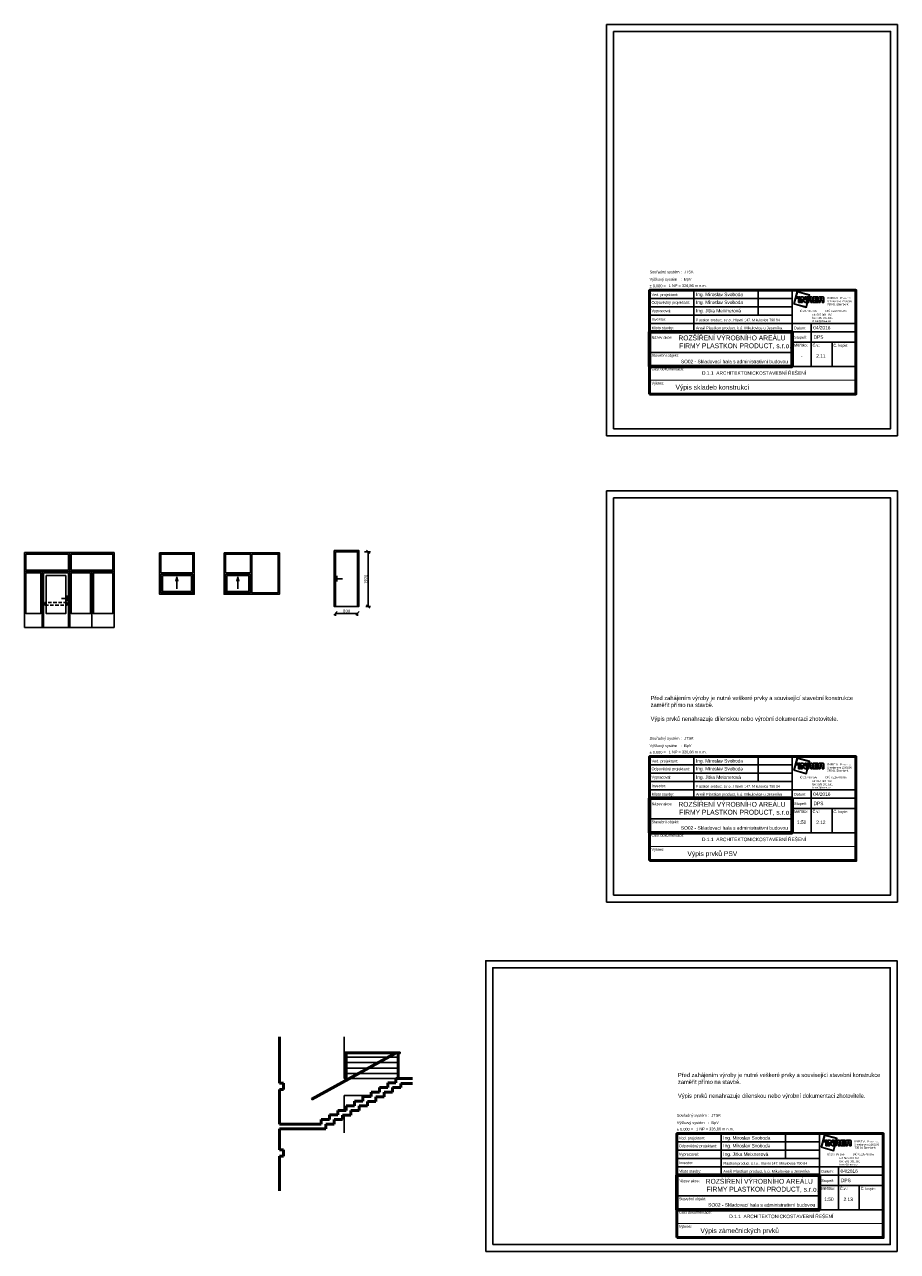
# Model space of a CAD drawing. Header units: millimetres. Extents: x -118752 to 407724, y -73278 to 155058.
# Tile 85 of 256: x -118752 to -87240, y 103053 to 147367. Entities that reach past the tile are written whole.
import ezdxf
from ezdxf.enums import TextEntityAlignment as Align

# ---------------------------------------------------------------- set-up
doc = ezdxf.new("R2010")
doc.units = ezdxf.units.MM
doc.header["$LTSCALE"] = 10
doc.linetypes.add('DASH', pattern=[0.75, 0.5, -0.25])
for name, color, linetype, lineweight in [('CKKOTY', 3, 'Continuous', 25), ('CKSTENY_REZ', 6, 'Continuous', 50), ('CKSTRECHA_PODROVINOU', 7, 'Continuous', 25), ('CKTABULKY', 7, 'Continuous', 25), ('pohledy', 7, 'Continuous', 25)]:
    doc.layers.add(name, color=color, linetype=linetype, lineweight=lineweight)
doc.layers.add('IN_RAZITKO', color=7, linetype='Continuous')
doc.layers.add('IN_TEXT', color=7, linetype='Continuous')
doc.styles.add('ari-rom-uni', font='arial.ttf')
doc.styles.add('Arial', font='arial.ttf', dxfattribs={"width": 0.8})
doc.styles.get("Standard").update_dxf_attribs({"font": 'isocpeur.ttf'})
doc.styles.add('STYLE1', font='arial.ttf')
doc.dimstyles.new('CADKON', dxfattribs={"dimscale": 50, "dimtxt": 2.2, "dimasz": 2.5, "dimexe": 1.8, "dimexo": 5, "dimgap": 0.6, "dimtad": 1, "dimrnd": 1, "dimtxsty": 'Standard', "dimblk1": 'OBLIQUE', "dimblk2": 'OBLIQUE', "dimsah": 1, "dimcen": 2.5, "dimadec": 1, "dimazin": 2, "dimtfac": 1, "dimtdec": 4, "dimtix": 1, "dimtmove": 2, "dimatfit": 3, "dimldrblk": 'OPEN30', "dimfxl": 5, "dimfxlon": 1, "dimtolj": 1, "dimarcsym": 0})

# ---------------------------------------------------------------- blocks, each defined once
blk = doc.blocks.new('_OBLIQUE')
at = {"color": 0, "linetype": 'ByBlock'}
blk.add_line((-0.5, -0.5), (0.5, 0.5), dxfattribs=at)
blk = doc.blocks.new('*D8459')
at = {"layer": 'CKKOTY', "color": 0, "lineweight": -2}
for p, q in [((-107530, 126100), (-107530, 126010)), ((-107530, 126100), (-106730, 126100)), ((-106730, 126100), (-106730, 126010))]:
    blk.add_line(p, q, dxfattribs=at)
at = {"layer": 'Defpoints', "color": 0}
for p in [(-107530, 126350), (-106730, 126350), (-106730, 126100)]:
    blk.add_point(p, dxfattribs=at)
at = {"layer": 'CKKOTY', "color": 0, "lineweight": -2, "xscale": 125, "yscale": 125, "zscale": 125, "rotation": 180}
blk.add_blockref('_OBLIQUE', (-107530, 126100), dxfattribs=at)
at = {"layer": 'CKKOTY', "color": 0, "lineweight": -2, "xscale": 125, "yscale": 125, "zscale": 125}
blk.add_blockref('_OBLIQUE', (-106730, 126100), dxfattribs=at)
at = {"layer": 'CKKOTY', "color": 0, "insert": (-107130, 126185), "char_height": 110, "attachment_point": 5}
blk.add_mtext('\\A1;800', dxfattribs=at)
blk = doc.blocks.new('_Open30')
at = {"color": 0, "lineweight": -2}
for p, q in [((-1, 0.27), (0, 0)), ((0, 0), (-1, -0.27)), ((0, 0), (-1, 0))]:
    blk.add_line(p, q, dxfattribs=at)
blk = doc.blocks.new('*D8460')
at = {"layer": 'CKKOTY', "color": 0, "lineweight": -2}
for p, q in [((-106480, 128320), (-106258, 128320)), ((-106348, 126350), (-106348, 128320)), ((-106430, 126350), (-106258, 126350))]:
    blk.add_line(p, q, dxfattribs=at)
at = {"layer": 'Defpoints', "color": 0}
for p in [(-106730, 128320), (-106348, 128320), (-106680, 126350)]:
    blk.add_point(p, dxfattribs=at)
at = {"layer": 'CKKOTY', "color": 0, "lineweight": -2, "xscale": 125, "yscale": 125, "zscale": 125}
for p, rotation in [((-106348, 128320), 90), ((-106348, 126350), 270)]:
    blk.add_blockref('_OBLIQUE', p, dxfattribs=dict(at, rotation=rotation))
at = {"layer": 'CKKOTY', "color": 0, "insert": (-106433, 127335), "char_height": 110, "attachment_point": 5, "rotation": 90}
blk.add_mtext('\\A1;1970', dxfattribs=at)
blk = doc.blocks.new('INREA RAZÍTKO')
at = {"layer": 'IN_RAZITKO'}
blk.add_hatch(color=256, dxfattribs=at).paths.add_polyline_path([(-3.869, 7.655), (-3.904, 7.527), (-3.878, 7.527), (-3.839, 7.673), (-4.74, 7.912), (-4.978, 7.018), (-4.08, 6.768), (-3.993, 7.115), (-4.019, 7.115), (-4.098, 6.799), (-4.947, 7.035), (-4.722, 7.882)])
h = blk.add_hatch(color=256, dxfattribs=at)
h.paths.add_polyline_path([(-4.687, 7.527), (-4.792, 7.527), (-4.792, 7.423), (-4.687, 7.423)])
h.paths.add_polyline_path([(-4.527, 7.526), (-4.642, 7.526), (-4.642, 7.115), (-4.527, 7.115)])
h.paths.add_polyline_path([(-4.317, 7.527), (-4.468, 7.527), (-4.468, 7.115), (-4.349, 7.115), (-4.349, 7.381), (-4.189, 7.115), (-4.07, 7.115), (-4.07, 7.527), (-4.189, 7.527), (-4.189, 7.315)])
h.paths.add_polyline_path([(-3.913, 7.527), (-4.023, 7.527), (-4.023, 7.115)])
h.paths.add_polyline_path([(-3.708, 7.527), (-3.877, 7.527), (-3.987, 7.115), (-3.894, 7.115), (-3.894, 7.277), (-3.757, 7.277), (-3.757, 7.115), (-3.638, 7.115), (-3.638, 7.257, 0.414214), (-3.708, 7.327, 0.414214), (-3.638, 7.397), (-3.638, 7.457, 0.414214)])
h.paths.add_polyline_path([(-3.757, 7.419), (-3.757, 7.362), (-3.894, 7.362), (-3.894, 7.419)], flags=16)
h.paths.add_polyline_path([(-3.253, 7.527), (-3.588, 7.527), (-3.588, 7.115), (-3.253, 7.115), (-3.253, 7.225), (-3.465, 7.225), (-3.465, 7.287), (-3.253, 7.287), (-3.253, 7.366), (-3.465, 7.366), (-3.465, 7.421), (-3.253, 7.421)])
h.paths.add_polyline_path([(-2.877, 7.527), (-3.131, 7.527, 0.414214), (-3.201, 7.457), (-3.201, 7.115), (-3.081, 7.115), (-3.081, 7.293), (-2.931, 7.293), (-2.931, 7.115), (-2.807, 7.115), (-2.807, 7.457, 0.414214)])
h.paths.add_polyline_path([(-2.931, 7.421), (-2.931, 7.362), (-3.081, 7.362), (-3.081, 7.421)], flags=16)
at = {"layer": 'IN_RAZITKO', "color": 7}
for p, q in [((-12.195, 8.005), (-12.195, 5.005)), ((-7.564, 8.005), (-7.564, 6.205)), ((-5.108, 2.651), (-5.108, 8.005)), ((-15.395, 7.405), (-5.108, 7.405)), ((-15.395, 6.805), (-5.108, 6.805)), ((-15.395, 6.205), (-5.108, 6.205)), ((-15.395, 5.605), (-5.108, 5.605)), ((-5.108, 5.605), (-0.505, 5.605)), ((-3.727, 5.605), (-3.727, 2.505)), ((-5.108, 5.005), (-0.505, 5.005)), ((-5.108, 4.255), (-0.505, 4.255)), ((-2.225, 4.258), (-2.225, 2.505)), ((-15.395, 3.505), (-5.108, 3.505))]:
    blk.add_line(p, q, dxfattribs=at)
at = {"layer": 'IN_RAZITKO'}
for p, q in [((-4.468, 7.527), (-4.317, 7.527)), ((-4.468, 7.527), (-4.468, 7.115)), ((-4.468, 7.115), (-4.349, 7.115)), ((-4.349, 7.115), (-4.349, 7.381)), ((-4.349, 7.381), (-4.189, 7.115)), ((-4.317, 7.527), (-4.189, 7.315)), ((-4.189, 7.315), (-4.189, 7.527)), ((-4.189, 7.527), (-4.07, 7.527)), ((-4.189, 7.115), (-4.07, 7.115)), ((-4.07, 7.115), (-4.07, 7.527)), ((-4.023, 7.115), (-4.023, 7.527)), ((-3.913, 7.527), (-4.023, 7.115)), ((-4.023, 7.527), (-3.913, 7.527)), ((-3.993, 7.115), (-4.019, 7.115)), ((-3.877, 7.527), (-3.987, 7.115)), ((-3.987, 7.115), (-3.894, 7.115)), ((-3.878, 7.527), (-3.904, 7.527)), ((-3.894, 7.362), (-3.894, 7.419)), ((-3.757, 7.419), (-3.894, 7.419)), ((-3.757, 7.362), (-3.894, 7.362)), ((-3.894, 7.115), (-3.894, 7.277)), ((-3.894, 7.277), (-3.757, 7.277)), ((-3.877, 7.527), (-3.708, 7.527)), ((-3.757, 7.362), (-3.757, 7.419)), ((-3.757, 7.277), (-3.757, 7.115)), ((-3.757, 7.115), (-3.638, 7.115)), ((-3.638, 7.397), (-3.638, 7.457)), ((-3.638, 7.257), (-3.638, 7.115)), ((-3.588, 7.527), (-3.588, 7.115)), ((-3.588, 7.527), (-3.253, 7.527)), ((-3.588, 7.115), (-3.253, 7.115)), ((-3.253, 7.421), (-3.465, 7.421)), ((-3.465, 7.421), (-3.465, 7.366)), ((-3.253, 7.366), (-3.465, 7.366)), ((-3.253, 7.287), (-3.465, 7.287)), ((-3.465, 7.287), (-3.465, 7.225)), ((-3.465, 7.225), (-3.253, 7.225)), ((-3.253, 7.527), (-3.253, 7.421)), ((-3.253, 7.421), (-3.253, 7.527)), ((-3.253, 7.366), (-3.253, 7.287)), ((-3.253, 7.225), (-3.253, 7.115)), ((-3.201, 7.115), (-3.201, 7.457)), ((-3.201, 7.115), (-3.081, 7.115)), ((-3.131, 7.527), (-2.877, 7.527)), ((-2.931, 7.421), (-3.081, 7.421)), ((-3.081, 7.421), (-3.081, 7.362)), ((-3.081, 7.362), (-2.931, 7.362)), ((-2.931, 7.293), (-3.081, 7.293)), ((-3.081, 7.293), (-3.081, 7.115)), ((-2.931, 7.362), (-2.931, 7.421)), ((-2.931, 7.115), (-2.931, 7.293)), ((-2.931, 7.115), (-2.807, 7.115)), ((-2.807, 7.115), (-2.807, 7.457)), ((-5.108, 2.505), (-0.505, 2.505))]:
    blk.add_line(p, q, dxfattribs=at)
at = {"layer": 'IN_RAZITKO', "lineweight": 50}
for points in [[(-15.4, 0.5), (-0.5, 0.5), (-0.5, 8.01), (-15.4, 8.01)], [(-15.395, 0.505), (-0.505, 0.505), (-0.505, 8.005), (-15.395, 8.005)]]:
    blk.add_lwpolyline(points, close=True, dxfattribs=at)
at = {"layer": 'IN_RAZITKO'}
for points in [[(-3.878, 7.527), (-3.839, 7.673), (-4.74, 7.912), (-4.978, 7.018), (-4.08, 6.768), (-3.993, 7.115)], [(-3.904, 7.527), (-3.869, 7.655), (-4.722, 7.882), (-4.947, 7.035), (-4.098, 6.799), (-4.019, 7.115)]]:
    blk.add_lwpolyline(points, dxfattribs=at)
for points in [[(-4.792, 7.423), (-4.687, 7.423), (-4.687, 7.527), (-4.792, 7.527)], [(-4.642, 7.115), (-4.527, 7.115), (-4.527, 7.526), (-4.642, 7.526)]]:
    blk.add_lwpolyline(points, close=True, dxfattribs=at)
at = {"layer": 'IN_RAZITKO', "lineweight": 60}
blk.add_lwpolyline([(-15.395, 2.505), (-5.108, 2.505), (-5.108, 5.005), (-15.395, 5.005)], close=True, dxfattribs=at)
at = {"layer": 'IN_RAZITKO'}
blk.add_lwpolyline([(-15.395, 0.505, 0.075, 0.075, 0), (-0.505, 0.505, 0.075, 0.075, 0), (-0.505, 1.505, 0.075, 0.075, 0), (-15.395, 1.505, 0.075, 0.075, 0)], format="xyseb", close=True, dxfattribs=at)
for centre, start, end in [((-3.708, 7.457), 0, 90), ((-3.708, 7.397), 270, 360), ((-3.708, 7.257), 360, 90), ((-3.131, 7.457), 90, 180), ((-2.877, 7.457), 0, 90)]:
    blk.add_arc(centre, 0.07, start, end, dxfattribs=at)
at = {"layer": 'IN_RAZITKO', "style": 'Arial'}
for s, p in [('Výškový systém   :', (-15.4, 8.901)), ('Souřadný systém :', (-15.4, 9.432)), ('± 0,000 =', (-15.4, 8.423))]:
    blk.add_text(s, height=0.2, dxfattribs=at).set_placement(p, align=Align.TOP_LEFT)
at = {"layer": 'IN_RAZITKO', "color": 3, "style": 'Arial'}
for s, p in [('JTSK', (-12.9, 9.432)), ('BpV', (-12.9, 8.901))]:
    blk.add_text(s, height=0.2, dxfattribs=at).set_placement(p, align=Align.TOP_LEFT)
at = {"layer": 'IN_RAZITKO', "color": 7, "style": 'ari-rom-uni', "width": 0.9}
for s, p in [('Ved. projektant:', (-15.255, 7.584)), ('Odpovědný projektant:', (-15.255, 7.022)), ('Vypracoval:', (-15.255, 6.422)), ('Investor:', (-15.255, 5.801)), ('Místo stavby:', (-15.255, 5.193)), ('Datum:', (-4.968, 5.182)), ('Název akce:', (-15.255, 4.497)), ('Stupeň:', (-4.968, 4.509)), ('Měřítko:', (-4.968, 3.94)), ('Č.v.:', (-3.627, 3.94)), ('Č. kopie:', (-2.125, 3.927)), ('Stavební objekt:', (-15.255, 3.197)), ('Část dokumentace:', (-15.255, 2.225)), ('Výkres:', (-15.255, 1.196))]:
    blk.add_text(s, height=0.2, dxfattribs=at).set_placement(p)
at = {"layer": 'IN_RAZITKO', "style": 'ari-rom-uni'}
for s, p in [('Smetanova 2263/66', (-2.575, 7.103)), ('785 01 Šternberk', (-2.575, 6.877)), ('                 Pro s.r.o.', (-2.575, 7.329)), ('IČ 267 83 355           DIČ CZ26783355', (-4.556, 6.404)), ('tel: 585 001 160', (-3.657, 6.122)), ('fax: 585 001 161', (-3.657, 5.896)), ('inrea@inrea.cz', (-3.657, 5.67))]:
    blk.add_text(s, height=0.1425, dxfattribs=at).set_placement(p, align=Align.BOTTOM_LEFT)
at = {"layer": 'IN_RAZITKO', "style": 'ari-rom-uni', "width": 1.3}
blk.add_text('INREA', height=0.1425, dxfattribs=at).set_placement((-2.575, 7.331), align=Align.BOTTOM_LEFT)
at = {"layer": 'IN_RAZITKO', "color": 3, "style": 'Arial'}
blk.add_attdef('NULA', (-14.012, 8.227), '', height=0.2, dxfattribs=at)
at = {"layer": 'IN_RAZITKO', "style": 'ari-rom-uni', "width": 0.9, "flags": 12}
for tag, p, height in [('VEDOUCÍ-PROJEKTANT', (-12.053, 7.553), 0.25), ('ODPOVĚDNÝ-PROJEKTANT', (-12.053, 6.964), 0.25), ('VYPRACOVAL', (-12.053, 6.363), 0.25), ('INVESTOR', (-12.053, 5.774), 0.2), ('MÍSTO', (-12.053, 5.149), 0.25), ('DATUM', (-3.585, 5.185), 0.25), ('STUPEŇ', (-3.556, 4.468), 0.25)]:
    blk.add_attdef(tag, p, '', height=height, dxfattribs=at)
at = {"layer": 'IN_RAZITKO', "style": 'ari-rom-uni', "flags": 12}
for tag, height, width, p in [('NÁZEV-1', 0.35, 0.95, (-10.252, 4.438)), ('NÁZEV-2', 0.35, 0.95, (-10.252, 3.876)), ('MĚŘ', 0.25, 0.9, (-4.422, 3.031)), ('ČV', 0.25, 0.9, (-3.034, 3.031)), ('VÝKRES', 0.35, 0.95, (-10.299, 0.801))]:
    blk.add_attdef(tag, text='', height=height, dxfattribs=dict(at, width=width)).set_placement(p, align=Align.CENTER)
at = {"layer": 'IN_RAZITKO', "style": 'ari-rom-uni'}
for tag, p in [('OBJEKT', (-11.248, 2.85)), ('DOKUMENTACE', (-11.26, 1.842))]:
    blk.add_attdef(tag, p, '', height=0.25, dxfattribs=at)

msp = doc.modelspace()

# ---------------------------------------------------------------- linework, layer by layer
at = {"layer": 'CKSTENY_REZ'}
for p, q in [((-109543.167, 109135.229), (-109543.167, 110800.007)), ((-109543.167, 109135.229), (-109398.167, 109135.229)), ((-109398.167, 109135.229), (-109398.167, 108905.229)), ((-104744.723, 109305.229), (-105343.167, 109305.229)), ((-104743.167, 109115.229), (-105173.167, 109115.229)), ((-109543.167, 107655.229), (-109543.167, 108905.229)), ((-109398.167, 108905.229), (-109543.167, 108905.229)), ((-107873.167, 107485.229), (-109543.167, 107485.229)), ((-109543.167, 106728.803), (-109543.167, 107485.229)), ((-109543.167, 106728.803), (-109398.167, 106728.803)), ((-109543.167, 105248.803), (-109543.167, 106498.803)), ((-109398.167, 106498.803), (-109543.167, 106498.803)), ((-109398.167, 106728.803), (-109398.167, 106498.803))]:
    msp.add_line(p, q, dxfattribs=at)
for points in [[(-105343.167, 109140.229), (-105643.167, 109140.229)], [(-105643.167, 109140.229), (-105643.167, 108975.229)], [(-105343.167, 109305.229), (-105343.167, 109140.229)], [(-105173.167, 109115.229), (-105173.167, 108970.229)], [(-106243.167, 108645.229), (-106543.167, 108645.229)], [(-106543.167, 108645.229), (-106543.167, 108480.229)], [(-105943.167, 108810.229), (-106243.167, 108810.229)], [(-106243.167, 108810.229), (-106243.167, 108645.229)], [(-105773.167, 108640.229), (-106073.167, 108640.229)], [(-106073.167, 108640.229), (-106073.167, 108475.229)], [(-105643.167, 108975.229), (-105943.167, 108975.229)], [(-105943.167, 108975.229), (-105943.167, 108810.229)], [(-105473.167, 108805.229), (-105773.167, 108805.229)], [(-105773.167, 108805.229), (-105773.167, 108640.229)], [(-105173.167, 108970.229), (-105473.167, 108970.229)], [(-105473.167, 108970.229), (-105473.167, 108805.229)], [(-107143.167, 108150.229), (-107443.167, 108150.229)], [(-107443.167, 108150.229), (-107443.167, 107985.229)], [(-106843.167, 108315.229), (-107143.167, 108315.229)], [(-107143.167, 108315.229), (-107143.167, 108150.229)], [(-106673.167, 108145.229), (-106973.167, 108145.229)], [(-106973.167, 108145.229), (-106973.167, 107980.229)], [(-106843.167, 108480.229), (-106843.167, 108315.229)], [(-106543.167, 108480.229), (-106843.167, 108480.229)], [(-106373.167, 108310.229), (-106673.167, 108310.229)], [(-106673.167, 108310.229), (-106673.167, 108145.229)], [(-106073.167, 108475.229), (-106373.167, 108475.229)], [(-106373.167, 108475.229), (-106373.167, 108310.229)], [(-107743.167, 107820.229), (-108043.167, 107820.229)], [(-108043.167, 107820.229), (-108043.167, 107655.229)], [(-107443.167, 107985.229), (-107743.167, 107985.229)], [(-107743.167, 107985.229), (-107743.167, 107820.229)], [(-107273.167, 107815.229), (-107573.167, 107815.229)], [(-107573.167, 107815.229), (-107573.167, 107650.229)], [(-106973.167, 107980.229), (-107273.167, 107980.229)], [(-107273.167, 107980.229), (-107273.167, 107815.229)], [(-108043.167, 107655.229), (-109543.167, 107655.229)], [(-107573.167, 107650.229), (-107873.167, 107650.229)], [(-107873.167, 107650.229), (-107873.167, 107485.229)]]:
    msp.add_lwpolyline(points, dxfattribs=at)
at = {"layer": 'CKSTRECHA_PODROVINOU'}
for p, q in [((-113251.436, 127414.134), (-113285.631, 127260.193)), ((-113251.436, 126990.941), (-113251.436, 127414.134)), ((-113251.436, 127414.134), (-113217.241, 127260.193)), ((-111050.895, 127414.134), (-111085.09, 127260.193)), ((-111050.895, 126990.941), (-111050.895, 127414.134)), ((-111050.895, 127414.134), (-111016.7, 127260.193))]:
    msp.add_line(p, q, dxfattribs=at)
at = {"layer": 'CKTABULKY'}
for p, q in [((-108393.167, 108577.729), (-105343.167, 110255.229)), ((-108369.071, 108533.919), (-105330.324, 110205.229)), ((-108393.167, 108577.729), (-108369.071, 108533.919))]:
    msp.add_line(p, q, dxfattribs=at)
at = {"layer": 'Defpoints'}
for points in [[(-97739.662, 147367.413), (-87239.662, 147367.413), (-87239.662, 132517.413), (-97739.662, 132517.413)], [(-97739.662, 130522.004), (-87239.662, 130522.004), (-87239.662, 115672.004), (-97739.662, 115672.004)], [(-102101.152, 103053.282), (-102101.152, 113553.282), (-87251.152, 113553.282), (-87251.152, 103053.282)]]:
    msp.add_lwpolyline(points, close=True, dxfattribs=at)
at = {"layer": 'pohledy'}
for p, q in [((-117117.397, 127612.716), (-117117.397, 128292.716)), ((-118752.397, 127612.716), (-115517.397, 127612.716)), ((-113826.436, 127567.033), (-112676.436, 127567.033)), ((-113826.436, 127517.033), (-112676.436, 127517.033)), ((-111500.895, 127567.033), (-110600.895, 127567.033)), ((-111500.895, 127517.033), (-110600.895, 127517.033)), ((-107479.996, 127450.307), (-107479.996, 127250.307)), ((-107479.996, 127350.307), (-107279.996, 127350.307)), ((-117217.397, 126742.716), (-117217.397, 126542.716)), ((-117217.397, 126642.716), (-117417.397, 126642.716)), ((-107218.167, 109305.229), (-107218.167, 110800.007)), ((-105193.167, 110255.229), (-107218.167, 110255.229)), ((-105434.076, 110205.229), (-107218.167, 110205.229)), ((-107168.167, 109305.229), (-107168.167, 110205.229)), ((-105669.646, 110075.666), (-107168.167, 110075.666)), ((-107118.167, 109305.229), (-107118.167, 110205.229)), ((-105243.167, 110075.666), (-105565.894, 110075.666)), ((-105343.167, 110255.229), (-105193.167, 110255.229)), ((-105343.167, 110255.229), (-105330.324, 110205.229)), ((-105193.167, 110205.229), (-105330.324, 110205.229)), ((-105193.167, 110205.229), (-105330.324, 110205.229)), ((-105293.167, 109305.229), (-105293.167, 110205.229)), ((-105243.167, 109305.229), (-105243.167, 110205.229)), ((-105193.167, 110255.229), (-105193.167, 110205.229)), ((-105193.167, 110255.229), (-105193.167, 110205.229)), ((-106033.283, 109875.666), (-107168.167, 109875.666)), ((-106396.919, 109675.666), (-107168.167, 109675.666)), ((-106760.555, 109475.666), (-107168.167, 109475.666)), ((-105243.167, 109475.666), (-106656.804, 109475.666)), ((-105243.167, 109675.666), (-106293.167, 109675.666)), ((-105243.167, 109875.666), (-105929.531, 109875.666)), ((-107070.44, 109305.229), (-107218.167, 109305.229)), ((-105343.167, 109305.229), (-106966.688, 109305.229)), ((-106243.167, 108685.229), (-107218.167, 108685.229)), ((-107218.167, 108150.229), (-107218.167, 108685.229)), ((-107218.167, 107333.111), (-107218.167, 107980.229))]:
    msp.add_line(p, q, dxfattribs=at)
for points in [[(-97489.662, 147117.413), (-87489.662, 147117.413), (-87489.662, 132767.413), (-97489.662, 132767.413)], [(-97489.662, 130272.004), (-87489.662, 130272.004), (-87489.662, 115922.004), (-97489.662, 115922.004)], [(-115517.397, 125592.716), (-118752.397, 125592.716), (-118752.397, 128292.716), (-115517.397, 128292.716)], [(-118752.397, 128292.716), (-117117.397, 128292.716), (-117117.397, 127612.716), (-118752.397, 127612.716)], [(-118702.397, 128242.716), (-117167.397, 128242.716), (-117167.397, 127662.716), (-118702.397, 127662.716)], [(-117117.397, 128292.716), (-115517.397, 128292.716), (-115517.397, 127612.716), (-117117.397, 127612.716)], [(-117067.397, 128242.716), (-115567.397, 128242.716), (-115567.397, 127662.716), (-117067.397, 127662.716)], [(-113876.436, 128292.033), (-112626.436, 128292.033), (-112626.436, 126792.033), (-113876.436, 126792.033)], [(-111550.895, 128292.033), (-109550.895, 128292.033), (-109550.895, 126792.033), (-111550.895, 126792.033)], [(-110550.895, 128242.033), (-109600.895, 128242.033), (-109600.895, 126842.033), (-110550.895, 126842.033)], [(-107579.996, 128370.307), (-106679.996, 128370.307), (-106679.996, 126350.307), (-107579.996, 126350.307)], [(-107529.996, 128320.307), (-106729.996, 128320.307), (-106729.996, 126350.307), (-107529.996, 126350.307)], [(-118167.397, 127562.716), (-118702.397, 127562.716), (-118702.397, 126092.716), (-118167.397, 126092.716)], [(-118117.397, 125592.716), (-117117.397, 125592.716), (-117117.397, 127612.716), (-118117.397, 127612.716)], [(-118067.397, 125592.716), (-117167.397, 125592.716), (-117167.397, 127562.716), (-118067.397, 127562.716)], [(-116367.397, 127562.716), (-117067.397, 127562.716), (-117067.397, 126092.716), (-116367.397, 126092.716)], [(-115517.397, 127612.716), (-116317.397, 127612.716), (-116317.397, 125592.716), (-115517.397, 125592.716)], [(-115567.397, 127562.716), (-116267.397, 127562.716), (-116267.397, 126092.716), (-115567.397, 126092.716)], [(-113776.436, 127467.033), (-112726.436, 127467.033), (-112726.436, 126892.033), (-113776.436, 126892.033)], [(-111450.895, 127467.033), (-110650.895, 127467.033), (-110650.895, 126892.033), (-111450.895, 126892.033)], [(-101851.152, 103303.282), (-101851.152, 113303.282), (-87501.152, 113303.282), (-87501.152, 103303.282)]]:
    msp.add_lwpolyline(points, close=True, dxfattribs=at)
for points in [[(-113826.436, 127567.033), (-113826.436, 128242.033), (-112676.436, 128242.033), (-112676.436, 127567.033)], [(-111500.895, 127567.033), (-111500.895, 128242.033), (-110600.895, 128242.033), (-110600.895, 127567.033)], [(-117267.397, 126492.716), (-117267.397, 127462.716), (-117967.397, 127462.716), (-117967.397, 126492.716)], [(-112676.436, 127517.033), (-112676.436, 126842.033), (-113826.436, 126842.033), (-113826.436, 127517.033)], [(-110600.895, 127517.033), (-110600.895, 126842.033), (-111500.895, 126842.033), (-111500.895, 127517.033)], [(-117967.397, 126492.716), (-117967.397, 126092.716), (-117267.397, 126092.716), (-117267.397, 126492.716)]]:
    msp.add_lwpolyline(points, dxfattribs=at)
at = {"layer": 'pohledy', "linetype": 'DASH', "ltscale": 25}
msp.add_lwpolyline([(-118017.397, 126392.716), (-117217.397, 126392.716), (-117217.397, 126492.716), (-118017.397, 126492.716)], close=True, dxfattribs=at)

# ---------------------------------------------------------------- block references
ref = msp.add_blockref('INREA RAZÍTKO', (-88489.662, 133767.413), dxfattribs=dict(xscale=500.0000000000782, yscale=500.0000000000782, zscale=500.0000000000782))
ref.add_attrib('VEDOUCÍ-PROJEKTANT', 'Ing. Miroslav Svoboda', (-94513.562, 137556.726), dxfattribs={"layer": 'IN_RAZITKO', "height": 125, "style": 'ari-rom-uni', "width": 0.9})
ref.add_attrib('ODPOVĚDNÝ-PROJEKTANT', 'Ing. Miroslav Svoboda', (-94513.562, 137270.849), dxfattribs={"layer": 'IN_RAZITKO', "height": 125, "style": 'ari-rom-uni', "width": 0.9})
ref.add_attrib('VYPRACOVAL', 'Ing. Jitka Meixnerová', (-94513.562, 136967.324), dxfattribs={"layer": 'IN_RAZITKO', "height": 125, "style": 'ari-rom-uni', "width": 0.9})
ref.add_attrib('INVESTOR', 'Plastkon product, s.r.o., Hlavní 147, Mikulovice 790 84', (-94513.562, 136651.583), dxfattribs={"layer": 'IN_RAZITKO', "height": 90, "style": 'ari-rom-uni', "width": 0.8})
ref.add_attrib('MÍSTO', 'Areál Plastkon product, k.ú. Mikulovice u Jeseníka', (-94513.562, 136358.237), dxfattribs={"layer": 'IN_RAZITKO', "height": 100, "style": 'ari-rom-uni'})
ref.add_attrib('NÁZEV-1', 'ROZŠÍŘENÍ VÝROBNÍHO AREÁLU ', dxfattribs={"layer": 'IN_RAZITKO', "height": 175, "style": 'ari-rom-uni', "width": 0.95}).set_placement((-93179.739, 135961.147), align=Align.CENTER)
ref.add_attrib('NÁZEV-2', 'FIRMY PLASTKON PRODUCT, s.r.o.', dxfattribs={"layer": 'IN_RAZITKO', "height": 175, "style": 'ari-rom-uni', "width": 0.95}).set_placement((-93096.33, 135676.828), align=Align.CENTER)
ref.add_attrib('VÝKRES', 'Výpis skladeb konstrukcí', dxfattribs={"layer": 'IN_RAZITKO', "height": 175, "style": 'ari-rom-uni', "width": 0.95}).set_placement((-93922.08, 134180.62), align=Align.CENTER)
ref.add_attrib('DATUM', '04/2016', (-90279.567, 136354.701), dxfattribs={"layer": 'IN_RAZITKO', "height": 125, "style": 'ari-rom-uni', "width": 0.9})
ref.add_attrib('DOKUMENTACE', '      D.1.1  ARCHITEKTONICKOSTAVEBNÍ ŘEŠENÍ', (-94587.024, 134717.855), dxfattribs={"layer": 'IN_RAZITKO', "height": 125, "style": 'ari-rom-uni'})
ref.add_attrib('MĚŘ', '-', dxfattribs={"layer": 'IN_RAZITKO', "height": 125, "style": 'ari-rom-uni', "width": 0.9}).set_placement((-90698.135, 135340.475), align=Align.CENTER)
ref.add_attrib('ČV', '2.11', dxfattribs={"layer": 'IN_RAZITKO', "height": 125, "style": 'ari-rom-uni', "width": 0.9}).set_placement((-90004.043, 135334.536), align=Align.CENTER)
ref.add_attrib('STUPEŇ', 'DPS', (-90265.031, 136017.524), dxfattribs={"layer": 'IN_RAZITKO', "height": 125, "style": 'ari-rom-uni', "width": 0.9})
ref.add_attrib('OBJEKT', 'SO02 - Skladovací hala s administrativní budovou', (-95058.103, 135133.477), dxfattribs={"layer": 'IN_RAZITKO', "height": 125, "style": 'ari-rom-uni'})
ref.add_attrib('NULA', '1 NP = 326,86 m n.m.', (-95493.132, 137885.751), dxfattribs={"layer": 'IN_RAZITKO', "color": 3, "height": 100, "style": 'Arial'})
ref = msp.add_blockref('INREA RAZÍTKO', (-88489.662, 116922.004), dxfattribs=dict(xscale=500.0000000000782, yscale=500.0000000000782, zscale=500.0000000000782))
ref.add_attrib('VEDOUCÍ-PROJEKTANT', 'Ing. Miroslav Svoboda', (-94513.562, 120711.317), dxfattribs={"layer": 'IN_RAZITKO', "height": 125, "style": 'ari-rom-uni', "width": 0.9})
ref.add_attrib('ODPOVĚDNÝ-PROJEKTANT', 'Ing. Miroslav Svoboda', (-94513.562, 120425.44), dxfattribs={"layer": 'IN_RAZITKO', "height": 125, "style": 'ari-rom-uni', "width": 0.9})
ref.add_attrib('VYPRACOVAL', 'Ing. Jitka Meixnerová', (-94513.562, 120121.916), dxfattribs={"layer": 'IN_RAZITKO', "height": 125, "style": 'ari-rom-uni', "width": 0.9})
ref.add_attrib('INVESTOR', 'Plastkon product, s.r.o., Hlavní 147, Mikulovice 790 84', (-94513.562, 119806.175), dxfattribs={"layer": 'IN_RAZITKO', "height": 90, "style": 'ari-rom-uni', "width": 0.8})
ref.add_attrib('MÍSTO', 'Areál Plastkon product, k.ú. Mikulovice u Jeseníka', (-94513.562, 119512.829), dxfattribs={"layer": 'IN_RAZITKO', "height": 100, "style": 'ari-rom-uni'})
ref.add_attrib('NÁZEV-1', 'ROZŠÍŘENÍ VÝROBNÍHO AREÁLU ', dxfattribs={"layer": 'IN_RAZITKO', "height": 175, "style": 'ari-rom-uni', "width": 0.95}).set_placement((-93179.739, 119115.738), align=Align.CENTER)
ref.add_attrib('NÁZEV-2', 'FIRMY PLASTKON PRODUCT, s.r.o.', dxfattribs={"layer": 'IN_RAZITKO', "height": 175, "style": 'ari-rom-uni', "width": 0.95}).set_placement((-93096.33, 118831.419), align=Align.CENTER)
ref.add_attrib('VÝKRES', 'Výpis prvků PSV', dxfattribs={"layer": 'IN_RAZITKO', "height": 175, "style": 'ari-rom-uni', "width": 0.95}).set_placement((-93922.08, 117335.211), align=Align.CENTER)
ref.add_attrib('DATUM', '04/2016', (-90279.567, 119509.292), dxfattribs={"layer": 'IN_RAZITKO', "height": 125, "style": 'ari-rom-uni', "width": 0.9})
ref.add_attrib('DOKUMENTACE', '      D.1.1  ARCHITEKTONICKOSTAVEBNÍ ŘEŠENÍ', (-94587.024, 117872.447), dxfattribs={"layer": 'IN_RAZITKO', "height": 125, "style": 'ari-rom-uni'})
ref.add_attrib('MĚŘ', '1:50', dxfattribs={"layer": 'IN_RAZITKO', "height": 125, "style": 'ari-rom-uni', "width": 0.9}).set_placement((-90698.135, 118495.066), align=Align.CENTER)
ref.add_attrib('ČV', '2.12', dxfattribs={"layer": 'IN_RAZITKO', "height": 125, "style": 'ari-rom-uni', "width": 0.9}).set_placement((-90004.043, 118489.127), align=Align.CENTER)
ref.add_attrib('STUPEŇ', 'DPS', (-90265.031, 119172.116), dxfattribs={"layer": 'IN_RAZITKO', "height": 125, "style": 'ari-rom-uni', "width": 0.9})
ref.add_attrib('OBJEKT', 'SO02 - Skladovací hala s administrativní budovou', (-95058.103, 118288.069), dxfattribs={"layer": 'IN_RAZITKO', "height": 125, "style": 'ari-rom-uni'})
ref.add_attrib('NULA', '1 NP = 326,86 m n.m.', (-95493.132, 121040.342), dxfattribs={"layer": 'IN_RAZITKO', "color": 3, "height": 100, "style": 'Arial'})
ref = msp.add_blockref('INREA RAZÍTKO', (-87503.652, 103305.782), dxfattribs=dict(xscale=500.0000000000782, yscale=500.0000000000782, zscale=500.0000000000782))
ref.add_attrib('VEDOUCÍ-PROJEKTANT', 'Ing. Miroslav Svoboda', (-93527.552, 107095.095), dxfattribs={"layer": 'IN_RAZITKO', "height": 125, "style": 'ari-rom-uni', "width": 0.9})
ref.add_attrib('ODPOVĚDNÝ-PROJEKTANT', 'Ing. Miroslav Svoboda', (-93527.552, 106809.218), dxfattribs={"layer": 'IN_RAZITKO', "height": 125, "style": 'ari-rom-uni', "width": 0.9})
ref.add_attrib('VYPRACOVAL', 'Ing. Jitka Meixnerová', (-93527.552, 106505.693), dxfattribs={"layer": 'IN_RAZITKO', "height": 125, "style": 'ari-rom-uni', "width": 0.9})
ref.add_attrib('INVESTOR', 'Plastkon product, s.r.o., Hlavní 147, Mikulovice 790 84', (-93527.552, 106189.952), dxfattribs={"layer": 'IN_RAZITKO', "height": 90, "style": 'ari-rom-uni', "width": 0.8})
ref.add_attrib('MÍSTO', 'Areál Plastkon product, k.ú. Mikulovice u Jeseníka', (-93527.552, 105896.606), dxfattribs={"layer": 'IN_RAZITKO', "height": 100, "style": 'ari-rom-uni'})
ref.add_attrib('NÁZEV-1', 'ROZŠÍŘENÍ VÝROBNÍHO AREÁLU ', dxfattribs={"layer": 'IN_RAZITKO', "height": 175, "style": 'ari-rom-uni', "width": 0.95}).set_placement((-92193.729, 105499.516), align=Align.CENTER)
ref.add_attrib('NÁZEV-2', 'FIRMY PLASTKON PRODUCT, s.r.o.', dxfattribs={"layer": 'IN_RAZITKO', "height": 175, "style": 'ari-rom-uni', "width": 0.95}).set_placement((-92110.32, 105215.197), align=Align.CENTER)
ref.add_attrib('VÝKRES', 'Výpis zámečnických prvků', dxfattribs={"layer": 'IN_RAZITKO', "height": 175, "style": 'ari-rom-uni', "width": 0.95}).set_placement((-92936.07, 103718.989), align=Align.CENTER)
ref.add_attrib('DATUM', '04/2016', (-89293.557, 105893.07), dxfattribs={"layer": 'IN_RAZITKO', "height": 125, "style": 'ari-rom-uni', "width": 0.9})
ref.add_attrib('DOKUMENTACE', '      D.1.1  ARCHITEKTONICKOSTAVEBNÍ ŘEŠENÍ', (-93601.013, 104256.224), dxfattribs={"layer": 'IN_RAZITKO', "height": 125, "style": 'ari-rom-uni'})
ref.add_attrib('MĚŘ', '1:50', dxfattribs={"layer": 'IN_RAZITKO', "height": 125, "style": 'ari-rom-uni', "width": 0.9}).set_placement((-89712.125, 104878.844), align=Align.CENTER)
ref.add_attrib('ČV', '2.13', dxfattribs={"layer": 'IN_RAZITKO', "height": 125, "style": 'ari-rom-uni', "width": 0.9}).set_placement((-89018.033, 104872.905), align=Align.CENTER)
ref.add_attrib('STUPEŇ', 'DPS', (-89279.021, 105555.894), dxfattribs={"layer": 'IN_RAZITKO', "height": 125, "style": 'ari-rom-uni', "width": 0.9})
ref.add_attrib('OBJEKT', 'SO02 - Skladovací hala s administrativní budovou', (-94072.093, 104671.846), dxfattribs={"layer": 'IN_RAZITKO', "height": 125, "style": 'ari-rom-uni'})
ref.add_attrib('NULA', '1 NP = 326,86 m n.m.', (-94507.121, 107424.12), dxfattribs={"layer": 'IN_RAZITKO', "color": 3, "height": 100, "style": 'Arial'})

# ---------------------------------------------------------------- texts
at = {"layer": 'IN_TEXT', "color": 30, "char_height": 150, "width": 7271.82152, "attachment_point": 7, "style": 'STYLE1'}
for insert in [(-96150.18, 122172.927), (-95164.169, 108556.704)]:
    msp.add_mtext('\\C7;\\W0.9;Před zahájením výroby je nutné veškeré prvky a související stavební konstrukce zaměřit přímo na stavbě.\\P\\PVýpis prvků nenahrazuje dílenskou nebo výrobní dokumentaci zhotovitele.\\P', dxfattribs=dict(at, insert=insert))

# ---------------------------------------------------------------- dimensions: what is measured, and where the dimension line sits
at = {"layer": 'CKKOTY'}
dim = msp.add_linear_dim(base=(-106348.192, 128320.307), p1=(-106679.996, 126350.307), p2=(-106729.996, 128320.307), angle=90, dimstyle='CADKON', override={"dimscale": 50, "dimdec": 0, "dimrnd": 5, "dimfxl": 1, "dimfxlon": 0}, dxfattribs=at)
dim.commit()
dim.dimension.update_dxf_attribs({"geometry": '*D8460', "text_midpoint": (-106433.192, 127335.307)})
dim = msp.add_linear_dim(base=(-106729.996, 126100.307), p1=(-107529.996, 126350.307), p2=(-106729.996, 126350.307), dimstyle='CADKON', override={"dimscale": 50, "dimdec": 0, "dimrnd": 5, "dimfxl": 1, "dimfxlon": 0}, dxfattribs=at)
dim.commit()
dim.dimension.update_dxf_attribs({"geometry": '*D8459', "text_midpoint": (-107129.996, 126185.307)})

doc.saveas('drawing.dxf')
